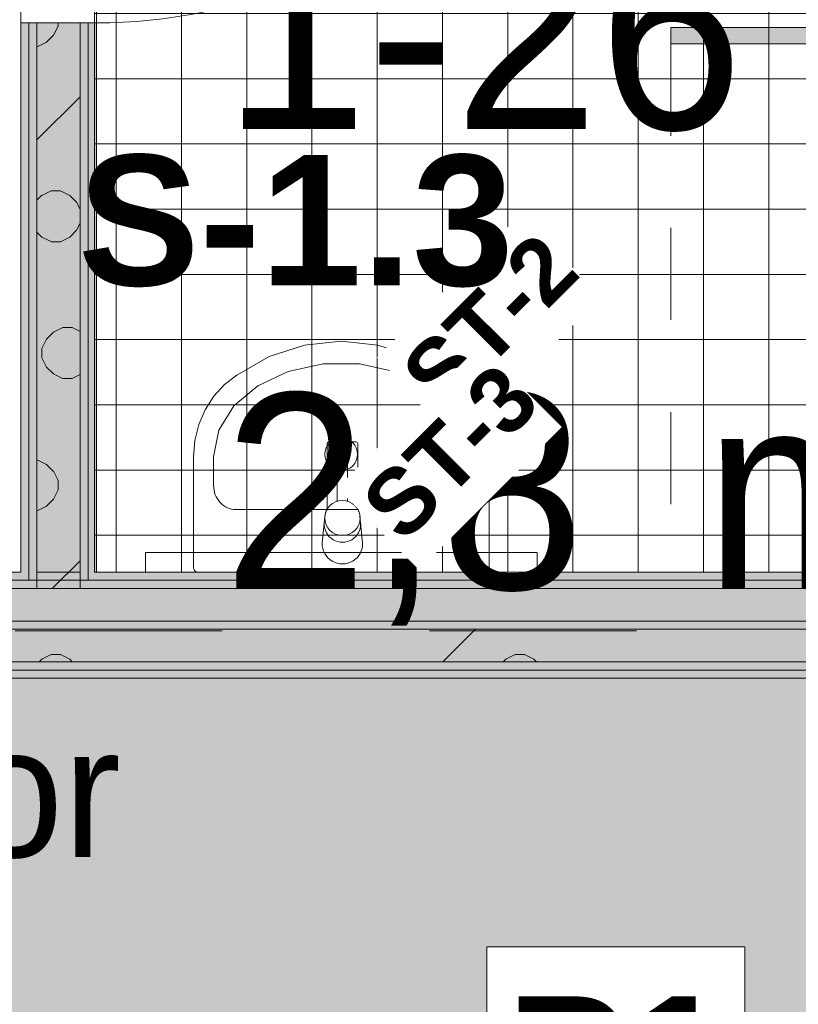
# Model space of a CAD drawing. Header units: millimetres. Extents: x -2932 to 42042, y -9257 to 17298.
# Tile 122 of 162: x 20190 to 21383, y 7220 to 8730. Entities that reach past the tile are written whole.
import ezdxf

# ---------------------------------------------------------------- set-up
doc = ezdxf.new("R2010")
doc.units = ezdxf.units.MM
doc.header["$MEASUREMENT"] = 0
for name, pattern in [('Dash', [635, 317.5, -317.5]), ('Small Dashed', [282.222222, 141.111111, -141.111111]), ('Wipeout_Contour', [1000, 0, -1000])]:
    doc.linetypes.add(name, pattern=pattern)
for name, color, linetype, lineweight in [('0_Pen_No__1', 7, 'Continuous', 13), ('_Tuletõkketsoon_Pen_No__20', 1, 'Continuous', 0), ('ARCHICAD Doors_Pen_No__19', 255, 'Continuous', 0), ('ARCHICAD Zone Stamps_Pen_No__1', 7, 'Continuous', 13), ('Common Edges_Pen_No__1', 7, 'Continuous', 13), ('Cut Pattern-1_Pen_No__2', 8, 'Continuous', 15), ('Cut Pattern-3_Pen_No__1', 7, 'Continuous', 13), ('I-WALL.IFC Model_Pen_No__1', 7, 'Continuous', 13), ('SA_SANTEHNIKA_Pen_No__2', 8, 'Continuous', 15), ('SA_SISEVIIMISTLUS_Pen_No__1', 7, 'Continuous', 13), ('SA_SISEVIIMISTLUS_Pen_No__2', 8, 'Continuous', 15), ('Walls-1_Pen_No__1', 7, 'Continuous', 13), ('Walls_Pen_No__1', 7, 'Continuous', 13)]:
    doc.layers.add(name, color=color, linetype=linetype, lineweight=lineweight)
doc.layers.add('I-WALL.IFC Model', color=7, linetype='Continuous')
doc.layers.add('SA_SISEVIIMISTLUS_Pen_No__102', color=7, linetype='Continuous', lineweight=13, true_color=0xcccccc)
doc.styles.add('GENERATED_STYLE_1', font='txt', dxfattribs={"width": 0.95})
doc.styles.add('GENERATED_STYLE_4', font='txt')
pattern_1 = [(45, (-3e-10, 2e-10), (0, 35.35534), [0.99999, -48.99987]), (315, (3.89, 0.707), (0, 35.35534), [0.99999, -48.99987]), (90, (-0.354, -2.12), (-35.35528, 0), [1.06066, -34.29462]), (71.565, (-0.354, -1.061), (3.16e-05, 35.3553043), [1.118075, -110.685214]), (288.435, (4.596, 2e-10), (-3.16e-05, 35.3553043), [1.118075, -110.685214]), (270, (4.95, -1.06), (35.35528, 0), [1.06066, -34.29462]), (251.565, (4.95, -2.121), (3.16e-05, 35.3553043), [1.118075, -110.685214]), (225, (4.596, -3.182), (0, 35.35534), [0.99999, -48.99987]), (161.565, (1.768, -4.243), (-141.4210514, 35.355386), [1.118075, -110.685214]), (135, (0.707, -3.89), (0, 35.35534), [0.99999, -48.99987]), (108.435, (-3e-10, -3.182), (-3.16e-05, 35.3553043), [1.118075, -110.685214]), (180, (2.83, -4.243), (0, 35.35528), [1.06066, -34.29462]), (198.435, (3.889, -3.889), (141.4210514, 35.355386), [1.118075, -110.685214]), (0, (-7.778, -10.253), (0, 35.35528), [1.06066, -34.29462]), (90, (-9.9, -13.435), (-35.35528, 0), [1.06066, -34.29462]), (71.565, (-9.9, -12.374), (3.16e-05, 35.3553043), [1.118075, -110.685214]), (45, (-9.546, -11.314), (0, 35.35534), [0.99999, -48.99987]), (315, (-5.657, -10.607), (0, 35.35534), [0.99999, -48.99987]), (288.435, (-4.95, -11.314), (-3.16e-05, 35.3553043), [1.118075, -110.685214]), (270, (-4.596, -12.374), (35.35528, 0), [1.06066, -34.29462]), (251.565, (-4.596, -13.435), (3.16e-05, 35.3553043), [1.118075, -110.685214]), (225, (-4.95, -14.496), (0, 35.35534), [0.99999, -48.99987]), (161.565, (-7.778, -15.556), (-141.4210514, 35.355386), [1.118075, -110.685214]), (135, (-8.84, -15.203), (0, 35.35534), [0.99999, -48.99987]), (108.435, (-9.546, -14.496), (-3.16e-05, 35.3553043), [1.118075, -110.685214]), (180, (-6.718, -15.556), (0, 35.35528), [1.06066, -34.29462]), (198.435, (-5.657, -15.203), (141.4210514, 35.355386), [1.118075, -110.685214]), (18.435, (-8.839, -10.607), (70.710443, 35.3553227), [1.118075, -110.685214]), (341.565, (-6.718, -10.253), (-70.710443, 35.3553227), [1.118075, -110.685214]), (0, (13.08, -8.485), (0, 35.35528), [1.06066, -34.29462]), (90, (10.96, -11.667), (-35.35528, 0), [1.06066, -34.29462]), (71.565, (10.96, -10.607), (3.16e-05, 35.3553043), [1.118075, -110.685214]), (45, (11.314, -9.546), (0, 35.35534), [0.99999, -48.99987]), (315, (15.203, -8.84), (0, 35.35534), [0.99999, -48.99987]), (288.435, (15.91, -9.546), (-3.16e-05, 35.3553043), [1.118075, -110.685214]), (270, (16.263, -10.607), (35.35528, 0), [1.06066, -34.29462]), (251.565, (16.263, -11.667), (3.16e-05, 35.3553043), [1.118075, -110.685214]), (225, (15.91, -12.728), (0, 35.35534), [0.99999, -48.99987]), (161.565, (13.081, -13.789), (-141.4210514, 35.355386), [1.118075, -110.685214]), (135, (12.02, -13.435), (0, 35.35534), [0.99999, -48.99987]), (108.435, (11.314, -12.728), (-3.16e-05, 35.3553043), [1.118075, -110.685214]), (180, (14.142, -13.79), (0, 35.35528), [1.06066, -34.29462]), (198.435, (15.203, -13.435), (141.4210514, 35.355386), [1.118075, -110.685214]), (18.435, (12.021, -8.839), (70.710443, 35.3553227), [1.118075, -110.685214]), (341.565, (14.142, -8.485), (-70.710443, 35.3553227), [1.118075, -110.685214]), (0, (1.768, 1.06), (0, 35.35528), [1.06066, -34.29462]), (18.435, (0.707, 0.707), (70.710443, 35.3553227), [1.118075, -110.685214]), (341.565, (2.828, 1.061), (-70.710443, 35.3553227), [1.118075, -110.685214]), (0, (-5.657, 13.79), (0, 35.35528), [1.06066, -34.29462]), (90, (-7.778, 10.607), (-35.35528, 0), [1.06066, -34.29462]), (71.565, (-7.778, 11.667), (3.16e-05, 35.3553043), [1.118075, -110.685214]), (45, (-7.425, 12.728), (0, 35.35534), [0.99999, -48.99987]), (315, (-3.536, 13.435), (0, 35.35534), [0.99999, -48.99987]), (288.435, (-2.828, 12.728), (-3.16e-05, 35.3553043), [1.118075, -110.685214]), (270, (-2.475, 11.667), (35.35528, 0), [1.06066, -34.29462]), (251.565, (-2.475, 10.607), (3.16e-05, 35.3553043), [1.118075, -110.685214]), (225, (-2.828, 9.546), (0, 35.35534), [0.99999, -48.99987]), (161.565, (-5.657, 8.485), (-141.4210514, 35.355386), [1.118075, -110.685214]), (135, (-6.718, 8.84), (0, 35.35534), [0.99999, -48.99987]), (108.435, (-7.425, 9.546), (-3.16e-05, 35.3553043), [1.118075, -110.685214]), (180, (-4.596, 8.485), (0, 35.35528), [1.06066, -34.29462]), (198.435, (-3.536, 8.839), (141.4210514, 35.355386), [1.118075, -110.685214]), (18.435, (-6.718, 13.435), (70.710443, 35.3553227), [1.118075, -110.685214]), (341.565, (-4.596, 13.789), (-70.710443, 35.3553227), [1.118075, -110.685214]), (0, (9.546, 10.96), (0, 35.35528), [1.06066, -34.29462]), (90, (7.425, 7.778), (-35.35528, 0), [1.06066, -34.29462]), (71.565, (7.425, 8.839), (3.16e-05, 35.3553043), [1.118075, -110.685214]), (45, (7.778, 9.9), (0, 35.35534), [0.99999, -48.99987]), (315, (11.667, 10.607), (0, 35.35534), [0.99999, -48.99987]), (288.435, (12.374, 9.9), (-3.16e-05, 35.3553043), [1.118075, -110.685214]), (270, (12.728, 8.84), (35.35528, 0), [1.06066, -34.29462]), (251.565, (12.728, 7.778), (3.16e-05, 35.3553043), [1.118075, -110.685214]), (225, (12.374, 6.718), (0, 35.35534), [0.99999, -48.99987]), (161.565, (9.546, 5.657), (-141.4210514, 35.355386), [1.118075, -110.685214]), (135, (8.485, 6.01), (0, 35.35534), [0.99999, -48.99987]), (108.435, (7.778, 6.718), (-3.16e-05, 35.3553043), [1.118075, -110.685214]), (180, (10.607, 5.657), (0, 35.35528), [1.06066, -34.29462]), (198.435, (11.667, 6.01), (141.4210514, 35.355386), [1.118075, -110.685214]), (18.435, (8.485, 10.607), (70.710443, 35.3553227), [1.118075, -110.685214]), (341.565, (10.607, 10.96), (-70.710443, 35.3553227), [1.118075, -110.685214])]
pattern_2 = [(180, (-3e-10, 2e-10), (355.6, 355.6), [14.224, -696.974]), (90, (-46.23, 32), (355.6, 355.6), [14.224, -696.974]), (225, (24.9, 17.8), (-355.599, 355.599), [15.087, -487.807]), (206.565, (14.22, 7.11), (355.6, 355.5993), [15.904, -1574.386]), (63.435, (-46.23, 46.23), (355.5993, 355.6), [15.904, -1574.386]), (45, (-39.1, 60.45), (-355.599, 355.599), [15.087, -487.807]), (26.565, (-28.45, 71.12), (355.6, 355.5993), [15.904, -1574.386]), (360, (-14.22, 78.23), (355.6, 355.6), [14.224, -696.974]), (296.565, (24.89, 60.45), (-1066.7965, 1777.9974), [15.904, -1574.386]), (270, (32, 46.23), (355.6, 355.6), [14.224, -696.974]), (243.435, (32, 32), (355.5993, 355.6), [15.904, -1574.386]), (315, (14.2, 71.1), (355.599, 355.599), [15.087, -487.807]), (333.435, (-3e-10, 78.23), (-1777.9974, 1066.7965), [15.904, -1574.386]), (135, (181.36, 24.9), (355.599, 355.599), [15.087, -487.807]), (225, (234.7, 35.56), (-355.599, 355.599), [15.087, -487.807]), (206.565, (224.03, 24.9), (355.6, 355.5993), [15.904, -1574.386]), (180, (209.8, 17.78), (355.6, 355.6), [14.224, -696.974]), (90, (163.58, 49.8), (355.6, 355.6), [14.224, -696.974]), (63.435, (163.58, 64.01), (355.5993, 355.6), [15.904, -1574.386]), (45, (170.7, 78.23), (-355.599, 355.599), [15.087, -487.807]), (26.565, (181.36, 88.9), (355.6, 355.5993), [15.904, -1574.386]), (360, (195.58, 96), (355.6, 355.6), [14.224, -696.974]), (296.565, (234.7, 78.23), (-1066.7965, 1777.9974), [15.904, -1574.386]), (270, (241.8, 64), (355.6, 355.6), [14.224, -696.974]), (243.435, (241.8, 49.78), (355.5993, 355.6), [15.904, -1574.386]), (315, (224.03, 88.9), (355.599, 355.599), [15.087, -487.807]), (333.435, (209.8, 96.01), (-1777.9974, 1066.7965), [15.904, -1574.386]), (153.435, (195.58, 17.78), (-1066.7975, 355.5978), [15.904, -1574.386]), (116.565, (170.69, 35.56), (-355.5978, 1066.7975), [15.904, -1574.386]), (135, (-46.23, 216.9), (355.599, 355.599), [15.087, -487.807]), (225, (7.1, 227.6), (-355.599, 355.599), [15.087, -487.807]), (206.565, (-3.56, 216.92), (355.6, 355.5993), [15.904, -1574.386]), (180, (-17.78, 209.8), (355.6, 355.6), [14.224, -696.974]), (90, (-64, 241.8), (355.6, 355.6), [14.224, -696.974]), (63.435, (-64.01, 256.03), (355.5993, 355.6), [15.904, -1574.386]), (45, (-56.9, 270.26), (-355.599, 355.599), [15.087, -487.807]), (26.565, (-46.23, 280.92), (355.6, 355.5993), [15.904, -1574.386]), (360, (-32, 288.04), (355.6, 355.6), [14.224, -696.974]), (296.565, (7.11, 270.26), (-1066.7965, 1777.9974), [15.904, -1574.386]), (270, (14.22, 256.03), (355.6, 355.6), [14.224, -696.974]), (243.435, (14.22, 241.81), (355.5993, 355.6), [15.904, -1574.386]), (315, (-3.56, 280.9), (355.599, 355.599), [15.087, -487.807]), (333.435, (-17.78, 288.04), (-1777.9974, 1066.7965), [15.904, -1574.386]), (153.435, (-32, 209.8), (-1066.7975, 355.5978), [15.904, -1574.386]), (116.565, (-56.9, 227.58), (-355.5978, 1066.7975), [15.904, -1574.386]), (135, (-28.45, 7.1), (355.599, 355.599), [15.087, -487.807]), (153.435, (-14.22, 2e-10), (-1066.7975, 355.5978), [15.904, -1574.386]), (116.565, (-39.12, 17.78), (-355.5978, 1066.7975), [15.904, -1574.386]), (135, (-81.8, -195.6), (355.599, 355.599), [15.087, -487.807]), (225, (-28.45, -184.9), (-355.599, 355.599), [15.087, -487.807]), (206.565, (-39.12, -195.58), (355.6, 355.5993), [15.904, -1574.386]), (180, (-53.34, -202.7), (355.6, 355.6), [14.224, -696.974]), (90, (-99.57, -170.7), (355.6, 355.6), [14.224, -696.974]), (63.435, (-99.57, -156.46), (355.5993, 355.6), [15.9035, -1574.386]), (45, (-92.46, -142.24), (-355.599, 355.599), [15.087, -487.807]), (26.565, (-81.79, -131.57), (355.6, 355.5993), [15.9035, -1574.386]), (360, (-67.56, -124.46), (355.6, 355.6), [14.224, -696.974]), (296.565, (-28.45, -142.24), (-1066.7965, 1777.9974), [15.904, -1574.386]), (270, (-21.34, -156.46), (355.6, 355.6), [14.224, -696.974]), (243.435, (-21.34, -170.69), (355.5993, 355.6), [15.904, -1574.386]), (315, (-39.1, -131.57), (355.599, 355.599), [15.087, -487.807]), (333.435, (-53.34, -124.46), (-1777.9974, 1066.7965), [15.904, -1574.386]), (153.435, (-67.56, -202.69), (-1066.7975, 355.5978), [15.9035, -1574.386]), (116.565, (-92.46, -184.91), (-355.5978, 1066.7975), [15.9035, -1574.386]), (135, (-206.25, -14.2), (355.599, 355.599), [15.087, -487.807]), (225, (-152.9, -3.55), (-355.599, 355.599), [15.087, -487.807]), (206.565, (-163.58, -14.22), (355.6, 355.5993), [15.9035, -1574.386]), (180, (-177.8, -21.33), (355.6, 355.6), [14.224, -696.974]), (90, (-224.03, 10.67), (355.6, 355.6), [14.224, -696.974]), (63.435, (-224.03, 24.9), (355.5993, 355.6), [15.9035, -1574.386]), (45, (-216.9, 39.1), (-355.599, 355.599), [15.087, -487.807]), (26.565, (-206.25, 49.78), (355.6, 355.5993), [15.9035, -1574.386]), (360, (-192.02, 56.9), (355.6, 355.6), [14.224, -696.974]), (296.565, (-152.9, 39.12), (-1066.7965, 1777.9974), [15.9035, -1574.386]), (270, (-145.8, 24.9), (355.6, 355.6), [14.224, -696.974]), (243.435, (-145.8, 10.67), (355.5993, 355.6), [15.9035, -1574.386]), (315, (-163.6, 49.8), (355.599, 355.599), [15.087, -487.807]), (333.435, (-177.8, 56.9), (-1777.9974, 1066.7965), [15.9035, -1574.386]), (153.435, (-192.02, -21.33), (-1066.7975, 355.5978), [15.9035, -1574.386]), (116.565, (-216.92, -3.55), (-355.5978, 1066.7975), [15.9035, -1574.386]), (225, (327.15, 35.56), (-355.599, 355.599), [])]

msp = doc.modelspace()

# ---------------------------------------------------------------- hatches: boundary and pattern name
at = {"layer": 'Cut Pattern-1_Pen_No__2', "linetype": 'Continuous', "lineweight": 15}
h = msp.add_hatch(dxfattribs=at)
h.set_pattern_fill('FP_19_0001', color=8, style=0, pattern_type=2)
h.set_pattern_definition(pattern_2)
h.paths.add_polyline_path([(20216, 7857.5), (20282, 7857.5), (20282, 8724.5), (20216, 8724.5)])
h = msp.add_hatch(dxfattribs=at)
h.set_pattern_fill('FP_19_0001', color=8, style=0, pattern_type=2)
h.set_pattern_definition(pattern_2)
h.paths.add_polyline_path([(22087.3, 7795), (17672, 7795), (17672, 7745), (22087.3, 7745)])
at = {"layer": 'Cut Pattern-3_Pen_No__1', "linetype": 'Continuous', "lineweight": 13}
h = msp.add_hatch(dxfattribs=at)
h.set_pattern_fill('FP_18_0001', style=0, pattern_type=2)
h.set_pattern_definition(pattern_1)
h.paths.add_polyline_path([(20203.5, 7882.5), (20203.5, 8724.5), (20191, 8724.5), (20191, 7882.5)])
h = msp.add_hatch(dxfattribs=at)
h.set_pattern_fill('FP_18_0001', style=0, pattern_type=2)
h.set_pattern_definition(pattern_1)
h.paths.add_polyline_path([(20216, 7870), (20216, 8724.5), (20203.5, 8724.5), (20203.5, 7870)])
h = msp.add_hatch(dxfattribs=at)
h.set_pattern_fill('FP_18_0001', style=0, pattern_type=2)
h.set_pattern_definition(pattern_1)
h.paths.add_polyline_path([(20294.5, 7870), (20294.5, 8724.5), (20282, 8724.5), (20282, 7870)])
h = msp.add_hatch(dxfattribs=at)
h.set_pattern_fill('FP_18_0001', style=0, pattern_type=2)
h.set_pattern_definition(pattern_1)
h.paths.add_polyline_path([(20307, 8724.5), (20294.5, 8724.5), (20294.5, 7882.5), (20307, 7882.5)])
h = msp.add_hatch(dxfattribs=at)
h.set_pattern_fill('FP_18_0001', style=0, pattern_type=2)
h.set_pattern_definition(pattern_1)
h.paths.add_polyline_path([(17763, 7857.5), (20216, 7857.5), (20216, 7870), (17763, 7870)])
h = msp.add_hatch(dxfattribs=at)
h.set_pattern_fill('FP_18_0001', style=0, pattern_type=2)
h.set_pattern_definition(pattern_1)
h.paths.add_polyline_path([(22087.3, 7870), (20282, 7870), (20282, 7857.5), (22087.3, 7857.5)])
h = msp.add_hatch(dxfattribs=at)
h.set_pattern_fill('FP_18_0001', style=0, pattern_type=2)
h.set_pattern_definition(pattern_1)
h.paths.add_polyline_path([(17672, 7732.5), (22087.3, 7732.5), (22087.3, 7745), (17672, 7745)])
h = msp.add_hatch(dxfattribs=at)
h.set_pattern_fill('FP_18_0001', style=0, pattern_type=2)
h.set_pattern_definition(pattern_1)
h.paths.add_polyline_path([(22087.3, 7732.5), (17672, 7732.5), (17672, 7720), (22087.3, 7720)])
at = {"layer": 'I-WALL.IFC Model', "linetype": 'Continuous', "lineweight": 0, "true_color": 0x000000}
for points in [[(20203.5, 7882.5), (20203.5, 8724.5), (20191, 8724.5), (20191, 7882.5)], [(20216, 7882.5), (20216, 8724.5), (20203.5, 8724.5), (20203.5, 7882.5)], [(20282, 7882.5), (20282, 8724.5), (20216, 8724.5), (20216, 7882.5)], [(20294.5, 7882.5), (20294.5, 8724.5), (20282, 8724.5), (20282, 7882.5)], [(20307, 7882.5), (20307, 8724.5), (20294.5, 8724.5), (20294.5, 7882.5)], [(17672, 7870), (22087.3, 7870), (22087.3, 7882.5), (17672, 7882.5)], [(17672, 7857.5), (22087.3, 7857.5), (22087.3, 7870), (17672, 7870)], [(17672, 7807.5), (22087.3, 7807.5), (22087.3, 7857.5), (17672, 7857.5)], [(17672, 7795), (22087.3, 7795), (22087.3, 7807.5), (17672, 7807.5)], [(17672, 7745), (22087.3, 7745), (22087.3, 7795), (17672, 7795)], [(17672, 7732.5), (22087.3, 7732.5), (22087.3, 7745), (17672, 7745)], [(17672, 7720), (22087.3, 7720), (22087.3, 7732.5), (17672, 7732.5)]]:
    msp.add_hatch(color=178, dxfattribs=at).paths.add_polyline_path(points)
at = {"layer": 'SA_SISEVIIMISTLUS_Pen_No__102', "linetype": 'Continuous', "lineweight": 13, "true_color": 0xcccccc}
h = msp.add_hatch(dxfattribs=at)
h.set_pattern_fill('Grid_10x10_0001', color=254, style=0, pattern_type=2)
h.set_pattern_definition([(90, (21937.29, 8039), (-100, 0), []), (180, (21937.29, 8039), (0, 100), [])])
h.paths.add_polyline_path([(20304, 7882.5), (22087.3, 7882.5), (22087.3, 8692.5), (21887.3, 8692.5), (21887.3, 9541), (20304, 9541)])
h = msp.add_hatch(dxfattribs=at)
h.set_pattern_fill('Dot___Dashed_0001', color=254, style=0, pattern_type=2)
h.set_pattern_definition([(45, (0, 0), (-183.8478, 183.8478), [195, -65, 0, -65]), (45, (22.98, 206.83), (-183.8478, 183.8478), [195, -65, 0, -65])])
h.paths.add_polyline_path([(6397.8, 7700), (6397.8, 6520), (21034, 6520), (21034, 6170), (21920, 6170), (21920, 6520), (33711.3, 6520), (33711.3, 7720), (11870, 7720), (11870, 7905), (8516, 7905), (8516, 7700)])
at = {"layer": 'SA_SISEVIIMISTLUS_Pen_No__2', "linetype": 'Continuous', "lineweight": 0, "true_color": 0x1f1f1f}
msp.add_hatch(color=179, dxfattribs=at).paths.add_polyline_path([(21187.3, 8717.5), (21187.3, 8692.5), (21887.3, 8692.5), (21887.3, 8717.5)])

# ---------------------------------------------------------------- linework, layer by layer
at = {"layer": '0_Pen_No__1', "color": 7, "linetype": 'Continuous', "lineweight": 13}
for p, q in [((20982.3, 7912.5), (20382.3, 7912.5)), ((20382.3, 7912.5), (20382.3, 7882.5)), ((20982.3, 7912.5), (20382.3, 7912.5)), ((20382.3, 7912.5), (20382.3, 7882.5)), ((20982.3, 7882.5), (20982.3, 7912.5)), ((20982.3, 7882.5), (20982.3, 7912.5)), ((20382.3, 7882.5), (20982.3, 7882.5)), ((20382.3, 7882.5), (20982.3, 7882.5))]:
    msp.add_line(p, q, dxfattribs=at)
at = {"layer": '_Tuletõkketsoon_Pen_No__20', "color": 1, "linetype": 'Dash', "lineweight": 0}
msp.add_line((11927.5, 7792.5), (22162.3, 7792.5), dxfattribs=at)
at = {"layer": 'ARCHICAD Doors_Pen_No__19', "color": 255, "linetype": 'Continuous', "lineweight": 0}
msp.add_arc((20307, 9524.5), 800, 270, 0, dxfattribs=at)
at = {"layer": 'Common Edges_Pen_No__1', "color": 7, "linetype": 'Continuous', "lineweight": 13}
for p, q in [((20203.5, 8724.5), (20203.5, 7870)), ((20216, 8724.5), (20216, 7857.5)), ((20282, 8724.5), (20282, 7857.5)), ((20294.5, 8724.5), (20294.5, 7870)), ((20203.5, 7870), (17775.5, 7870)), ((22087.3, 7870), (20294.5, 7870)), ((22087.3, 7857.5), (17672, 7857.5)), ((22087.3, 7807.5), (17672, 7807.5)), ((22087.3, 7795), (17672, 7795)), ((22087.3, 7745), (17672, 7745)), ((22087.3, 7732.5), (17672, 7732.5))]:
    msp.add_line(p, q, dxfattribs=at)
at = {"layer": 'I-WALL.IFC Model_Pen_No__1', "color": 7, "linetype": 'Continuous', "lineweight": 13}
for p, q in [((20307, 8724.5), (20191, 8724.5)), ((20203.5, 7882.5), (20203.5, 8724.5)), ((20216, 7882.5), (20216, 8724.5)), ((20282, 7882.5), (20282, 8724.5)), ((20294.5, 7882.5), (20294.5, 8724.5)), ((17672, 7870), (22087.3, 7870)), ((17672, 7857.5), (22087.3, 7857.5)), ((17672, 7807.5), (22087.3, 7807.5)), ((17672, 7795), (22087.3, 7795)), ((17672, 7745), (22087.3, 7745)), ((17672, 7732.5), (22087.3, 7732.5))]:
    msp.add_line(p, q, dxfattribs=at)
at = {"layer": 'I-WALL.IFC Model_Pen_No__1', "color": 7, "linetype": 'Continuous', "lineweight": 13, "flags": 128}
for points in [[(20191, 8724.5), (20191, 7882.5)], [(20307, 7882.5), (20307, 8724.5)], [(20191, 7882.5), (17788, 7882.5)], [(20282, 7882.5), (20216, 7882.5)], [(20216, 7882.5), (20282, 7882.5)], [(22087.3, 7882.5), (20307, 7882.5)], [(17672, 7720), (22087.3, 7720)]]:
    msp.add_lwpolyline(points, dxfattribs=at)
at = {"layer": 'SA_SANTEHNIKA_Pen_No__2', "color": 8, "linetype": 'Continuous', "lineweight": 15}
for p, q in [((20572, 8213.1), (20626.1, 8230.6)), ((20626.1, 8230.6), (20682.3, 8236.5)), ((20682.3, 8236.5), (20738.5, 8230.6)), ((20738.5, 8230.6), (20792.6, 8213.1)), ((20522.1, 8184.7), (20572, 8213.1)), ((20792.6, 8213.1), (20842.4, 8184.7)), ((20601, 8190.3), (20654.4, 8201.8)), ((20654.4, 8201.8), (20710.1, 8201.8)), ((20710.1, 8201.8), (20763.5, 8190.3)), ((20503.2, 8170.1), (20522.1, 8184.7)), ((20554.2, 8168.2), (20601, 8190.3)), ((20763.5, 8190.3), (20810.4, 8168.2)), ((20842.4, 8184.7), (20861.4, 8170.1)), ((20486.8, 8152.2), (20503.2, 8170.1)), ((20517.7, 8137.3), (20554.2, 8168.2)), ((20810.4, 8168.2), (20846.8, 8137.3)), ((20861.4, 8170.1), (20877.8, 8152.2)), ((20473.5, 8131.5), (20486.8, 8152.2)), ((20877.8, 8152.2), (20891, 8131.5)), ((20494.6, 8100), (20517.7, 8137.3)), ((20846.8, 8137.3), (20870, 8100)), ((20463.8, 8108.7), (20473.5, 8131.5)), ((20891, 8131.5), (20900.8, 8108.7)), ((20457.8, 8084.5), (20463.8, 8108.7)), ((20900.8, 8108.7), (20906.8, 8084.5)), ((20486.7, 8059.5), (20494.6, 8100)), ((20870, 8100), (20877.9, 8059.5)), ((20455.8, 8059.5), (20457.8, 8084.5)), ((20660.6, 8079.2), (20660.6, 7978.9)), ((20704.6, 8082.2), (20663.6, 8082.2)), ((20707.6, 7978.9), (20707.6, 8079.2)), ((20906.8, 8084.5), (20908.8, 8059.5)), ((20455.8, 7889.9), (20455.8, 8059.5)), ((20486.7, 8015.3), (20486.7, 8059.5)), ((20676.1, 7991.4), (20676.1, 8057.6)), ((20692.1, 8057.6), (20676.1, 8057.6)), ((20692.1, 7991.4), (20692.1, 8057.6)), ((20877.9, 8059.5), (20877.9, 8015.3)), ((20908.8, 8059.5), (20908.8, 7889.9)), ((20521, 7978.4), (20843.6, 7978.4)), ((20657.2, 7968.3), (20653.1, 7927.2)), ((20715.1, 7927.2), (20711, 7968.3)), ((20455.9, 7888.6), (20455.8, 7889.9)), ((20456.2, 7887.4), (20455.9, 7888.6)), ((20456.7, 7886.2), (20456.2, 7887.4)), ((20457.4, 7885.1), (20456.7, 7886.2)), ((20458.2, 7884.2), (20457.4, 7885.1)), ((20459.2, 7883.5), (20458.2, 7884.2)), ((20460.3, 7882.9), (20459.2, 7883.5)), ((20461.5, 7882.6), (20460.3, 7882.9)), ((20462.7, 7882.5), (20461.5, 7882.6)), ((20682.3, 7882.5), (20462.7, 7882.5)), ((20901.9, 7882.5), (20682.3, 7882.5)), ((20903.1, 7882.6), (20901.9, 7882.5)), ((20904.3, 7882.9), (20903.1, 7882.6)), ((20905.4, 7883.5), (20904.3, 7882.9)), ((20906.3, 7884.2), (20905.4, 7883.5)), ((20907.2, 7885.1), (20906.3, 7884.2)), ((20907.9, 7886.2), (20907.2, 7885.1)), ((20908.4, 7887.4), (20907.9, 7886.2)), ((20908.7, 7888.6), (20908.4, 7887.4)), ((20908.8, 7889.9), (20908.7, 7888.6))]:
    msp.add_line(p, q, dxfattribs=at)
for centre, radius in [((20682.3, 8063.2), 25), ((20684.1, 7965.6), 27)]:
    msp.add_circle(centre, radius, dxfattribs=at)
for centre, radius, start, end in [((20663.6, 8079.2), 3, 90, 180), ((20704.6, 8079.2), 3, 0, 90), ((20684.1, 7965.6), 27, 150.5017, 174.2562), ((20684.1, 7965.6), 27, 5.7438, 29.4983), ((20684.1, 7956.4), 28, 178.4804, 1.5196), ((20684.1, 7926.2), 31, 178.1279, 1.8721)]:
    msp.add_arc(centre, radius, start, end, dxfattribs=at)
for centre, start_param, end_param in [((20521, 8015.3), 1.570796, 3.141593), ((20843.6, 8015.3), 3.141593, 4.712389)]:
    msp.add_ellipse(centre, major_axis=(0, 36.9), ratio=0.930663, start_param=start_param, end_param=end_param, dxfattribs=at)
at = {"layer": 'SA_SISEVIIMISTLUS_Pen_No__1', "color": 7, "linetype": 'Continuous', "lineweight": 13}
for p, q in [((21187.3, 8717.5), (21187.3, 8692.5)), ((21887.3, 8717.5), (21187.3, 8717.5)), ((21187.3, 8692.5), (21887.3, 8692.5))]:
    msp.add_line(p, q, dxfattribs=at)
at = {"layer": 'SA_SISEVIIMISTLUS_Pen_No__1', "color": 7, "linetype": 'Small Dashed', "lineweight": 13}
msp.add_line((21187.3, 8692.5), (21187.3, 7882.5), dxfattribs=at)
at = {"layer": 'SA_SISEVIIMISTLUS_Pen_No__2', "color": 8, "linetype": 'Continuous', "lineweight": 15, "flags": 128}
for points in [[(20304, 7882.5), (22087.3, 7882.5), (22087.3, 8692.5), (21887.3, 8692.5), (21887.3, 9541), (20304, 9541)], [(6397.8, 7700), (8516, 7700), (8516, 7905), (11870, 7905), (11870, 7720), (33711.3, 7720), (33711.3, 6520), (21920, 6520), (21920, 6170), (21034, 6170), (21034, 6520), (6397.8, 6520)]]:
    msp.add_lwpolyline(points, close=True, dxfattribs=at)
at = {"layer": 'Walls-1_Pen_No__1', "color": 7, "linetype": 'Continuous', "lineweight": 13}
for p, q in [((20307, 8724.5), (20191, 8724.5)), ((20191, 8724.5), (20191, 7882.5)), ((20307, 7882.5), (20307, 8724.5)), ((20191, 7882.5), (17788, 7882.5)), ((17672, 7720), (27219.3, 7720))]:
    msp.add_line(p, q, dxfattribs=at)
at = {"layer": 'Walls_Pen_No__1', "color": 7, "linetype": 'Continuous', "lineweight": 13}
for p, q in [((20191, 8724.5), (20191, 9524.5)), ((20307, 9449.5), (20307, 8724.5))]:
    msp.add_line(p, q, dxfattribs=at)

# ---------------------------------------------------------------- texts
at = {"layer": 'ARCHICAD Zone Stamps_Pen_No__1', "color": 7, "lineweight": 13, "attachment_point": 1, "style": 'GENERATED_STYLE_1'}
for s, insert, char_height in [('\\A1;{\\pql;\\pt0,100;\\fSwis721 Lt BT|b0|i0|c0|p34;11,6\\fSwis721 Lt BT|b0|i0|c0|p34;\\A1{\\H.66x;\\S^  ;}\\fSwis721 Lt BT|b0|i0|c0|p34; m\\fSwis721 Lt BT|b0|i0|c0|p34;\\A1{\\H.66x;\\S2^  ;}}', (20632.9, 10610.9), 300), ('\\A1;{\\pql;\\pt0;\\fSwis721 Lt BT|b0|i0|c0|p34;1-26}', (20501.5, 8861.7), 300), ('\\A1;{\\pql;\\pt0,100;\\fSwis721 Lt BT|b0|i0|c0|p34;2,8\\fSwis721 Lt BT|b0|i0|c0|p34;\\A1{\\H.66x;\\S^  ;}\\fSwis721 Lt BT|b0|i0|c0|p34; m\\fSwis721 Lt BT|b0|i0|c0|p34;\\A1{\\H.66x;\\S2^  ;}}', (20501.5, 8244.1), 300), ('\\A1;{\\pql;\\pt0;\\fSwis721 Lt BT|b0|i0|c0|p34;Koridor}', (19489, 7645.8), 200)]:
    msp.add_mtext(s, dxfattribs=dict(at, insert=insert, char_height=char_height))

# ---------------------------------------------------------------- next in the draw order: wipeouts: each hides what was drawn before it
at = {"color": 7, "linetype": 'Wipeout_Contour', "lineweight": 13, "ltscale": 89923.856567}
msp.add_wipeout([(20736.9, 8211.2), (20955.9, 8430.2), (21081.1, 8304.9), (20862.2, 8086)], dxfattribs=at).dxf.layer = 'SA_SISEVIIMISTLUS_Pen_No__1'
at = {"color": 7, "linetype": 'Continuous', "lineweight": 13, "ltscale": 89091.7038}
msp.add_wipeout([(20905.4, 7307.9), (21300.9, 7307.9), (21300.9, 6933.6), (20905.4, 6933.6)], dxfattribs=at).dxf.layer = 'SA_SISEVIIMISTLUS_Pen_No__1'

# ---------------------------------------------------------------- next in the draw order: linework, layer by layer
at = {"layer": 'SA_SISEVIIMISTLUS_Pen_No__1', "color": 7, "linetype": 'Continuous', "lineweight": 13, "flags": 128}
msp.add_lwpolyline([(20905.4, 7307.9), (21300.9, 7307.9), (21300.9, 6933.6), (20905.4, 6933.6)], close=True, dxfattribs=at)

# ---------------------------------------------------------------- next in the draw order: texts
at = {"layer": 'SA_SISEVIIMISTLUS_Pen_No__1', "color": 7, "linetype": 'Continuous', "lineweight": 13, "char_height": 200, "attachment_point": 1, "style": 'GENERATED_STYLE_4'}
for s, insert in [('\\A1;{\\pql;\\fArial|b1|i0|c0|p34;S-1.3}', (20278.7, 8522.1)), ('\\A1;{\\pql;\\fArial|b1|i0|c0|p34;P1}', (20935.4, 7232.2))]:
    msp.add_mtext(s, dxfattribs=dict(at, insert=insert))
at = {"layer": 'SA_SISEVIIMISTLUS_Pen_No__1', "color": 7, "linetype": 'Continuous', "lineweight": 13, "insert": (20767.2, 8195.1), "char_height": 100, "attachment_point": 1, "rotation": 45, "style": 'GENERATED_STYLE_4'}
msp.add_mtext('\\A1;{\\pql;\\fArial|b1|i0|c0|p34;ST-2}', dxfattribs=at)

# ---------------------------------------------------------------- next in the draw order: wipeouts: each hides what was drawn before it
at = {"color": 7, "linetype": 'Wipeout_Contour', "lineweight": 13, "ltscale": 89406.507859}
msp.add_wipeout([(20676.1, 8011.5), (20895, 8230.5), (21020.3, 8105.2), (20801.4, 7886.3)], dxfattribs=at).dxf.layer = 'SA_SISEVIIMISTLUS_Pen_No__1'

# ---------------------------------------------------------------- next in the draw order: linework, layer by layer
at = {"layer": 'Walls-1_Pen_No__1', "color": 7, "linetype": 'Continuous', "lineweight": 13}
msp.add_line((22087.3, 7882.5), (20307, 7882.5), dxfattribs=at)

# ---------------------------------------------------------------- next in the draw order: texts
at = {"layer": 'SA_SISEVIIMISTLUS_Pen_No__1', "color": 7, "linetype": 'Continuous', "lineweight": 13, "insert": (20706.4, 7995.4), "char_height": 100, "attachment_point": 1, "rotation": 45, "style": 'GENERATED_STYLE_4'}
msp.add_mtext('\\A1;{\\pql;\\fArial|b1|i0|c0|p34;ST-3}', dxfattribs=at)

doc.saveas('drawing.dxf')
